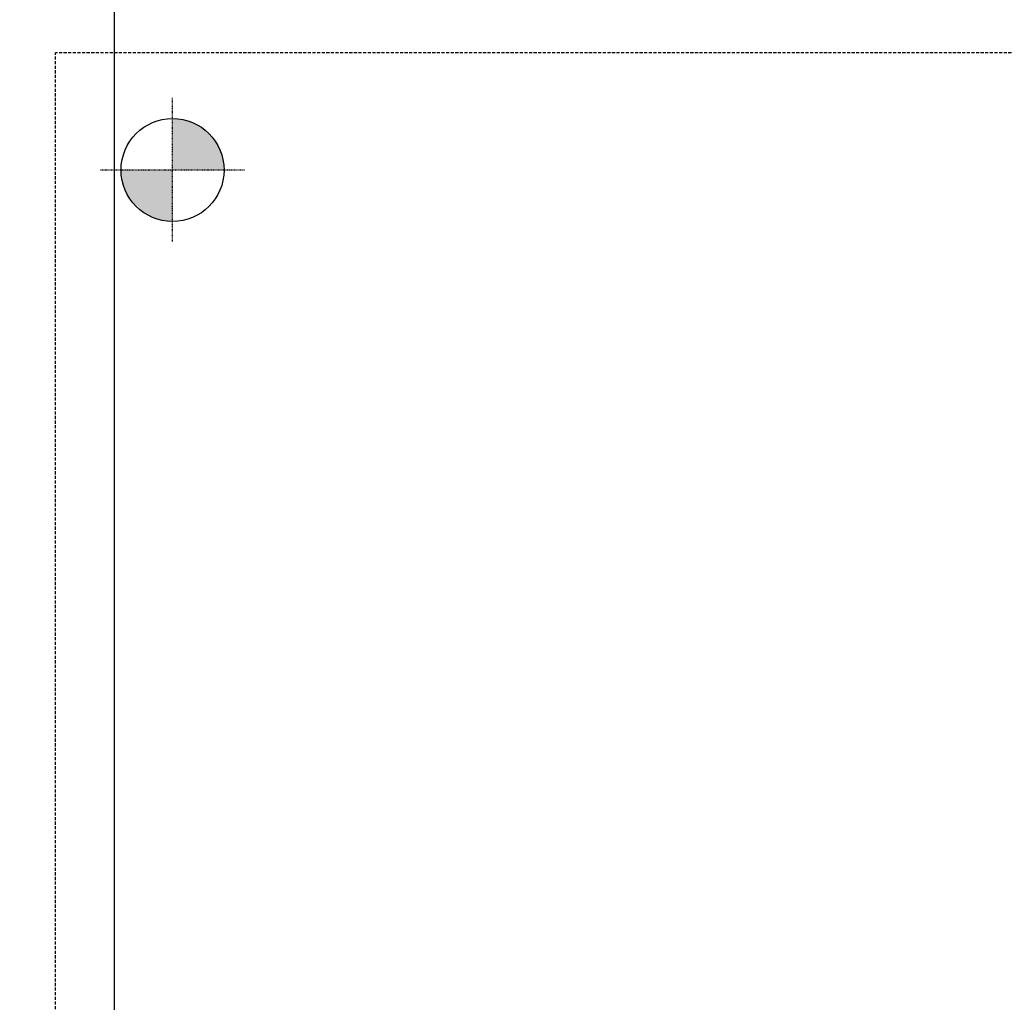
# Model space of a CAD drawing. Header units: inches. Extents: x -4968858 to -265257, y -220693 to 1871410.
# Tile 184 of 256: x -1893171 to -1893011, y 1196996 to 1197156. Entities that reach past the tile are written whole.
import ezdxf

# ---------------------------------------------------------------- set-up
doc = ezdxf.new("R2010")
doc.units = ezdxf.units.IN
doc.header["$MEASUREMENT"] = 0
for name, pattern in [('CENTER2', [1.125, 0.75, -0.125, 0.125, -0.125]), ('CONTINOUS', [0]), ('DASHED', [0.75, 0.5, -0.25]), ('HIDDEN', [0.375, 0.25, -0.125])]:
    doc.linetypes.add(name, pattern=pattern)
doc.layers.add('GRID', color=8, linetype='Continuous')
doc.layers.add('IPB', color=6, linetype='Continuous')

# ---------------------------------------------------------------- blocks, each defined once
blk = doc.blocks.new('UTCOMBINE')
h = blk.add_hatch(color=256)
h.paths.add_polyline_path([(-708910.89, 43828.03), (-708919.27, 43828.03), (-708919.27, 43836.41, -0.414214)])
h.paths.add_polyline_path([(-708927.66, 43828.03), (-708919.27, 43828.03), (-708919.27, 43819.64, -0.414214)])
h = blk.add_hatch(color=256)
h.paths.add_polyline_path([(-708910.89, 43828.03), (-708919.27, 43828.03), (-708919.27, 43836.41, -0.414214)])
h.paths.add_polyline_path([(-708927.66, 43828.03), (-708919.27, 43828.03), (-708919.27, 43819.64, -0.414214)])
h = blk.add_hatch(color=256)
h.paths.add_polyline_path([(-708910.89, 43828.03), (-708919.27, 43828.03), (-708919.27, 43836.41, -0.414214)])
h.paths.add_polyline_path([(-708927.66, 43828.03), (-708919.27, 43828.03), (-708919.27, 43819.64, -0.414214)])
h = blk.add_hatch(color=256)
h.paths.add_polyline_path([(-708910.89, 43828.03), (-708919.27, 43828.03), (-708919.27, 43836.41, -0.414214)])
h.paths.add_polyline_path([(-708927.66, 43828.03), (-708919.27, 43828.03), (-708919.27, 43819.64, -0.414214)])
h = blk.add_hatch(color=256)
h.paths.add_polyline_path([(-708910.89, 43828.03), (-708919.27, 43828.03), (-708919.27, 43836.41, -0.414214)])
h.paths.add_polyline_path([(-708927.66, 43828.03), (-708919.27, 43828.03), (-708919.27, 43819.64, -0.414214)])
h = blk.add_hatch(color=256)
h.paths.add_polyline_path([(-708910.89, 43828.03), (-708919.27, 43828.03), (-708919.27, 43836.41, -0.414214)])
h.paths.add_polyline_path([(-708927.66, 43828.03), (-708919.27, 43828.03), (-708919.27, 43819.64, -0.414214)])
h = blk.add_hatch(color=256)
h.paths.add_polyline_path([(-708910.89, 43828.03), (-708919.27, 43828.03), (-708919.27, 43836.41, -0.414214)])
h.paths.add_polyline_path([(-708927.66, 43828.03), (-708919.27, 43828.03), (-708919.27, 43819.64, -0.414214)])
h = blk.add_hatch(color=256)
h.paths.add_polyline_path([(-708910.89, 43828.03), (-708919.27, 43828.03), (-708919.27, 43836.41, -0.414214)])
h.paths.add_polyline_path([(-708927.66, 43828.03), (-708919.27, 43828.03), (-708919.27, 43819.64, -0.414214)])
h = blk.add_hatch(color=256)
h.paths.add_polyline_path([(-708910.89, 43828.03), (-708919.27, 43828.03), (-708919.27, 43836.41, -0.414214)])
h.paths.add_polyline_path([(-708927.66, 43828.03), (-708919.27, 43828.03), (-708919.27, 43819.64, -0.414214)])
h = blk.add_hatch(color=256)
h.paths.add_polyline_path([(-708910.89, 43828.03), (-708919.27, 43828.03), (-708919.27, 43836.41, -0.414214)])
h.paths.add_polyline_path([(-708927.66, 43828.03), (-708919.27, 43828.03), (-708919.27, 43819.64, -0.414214)])
h = blk.add_hatch(color=256)
h.paths.add_polyline_path([(-708910.89, 43828.03), (-708919.27, 43828.03), (-708919.27, 43836.41, -0.414214)])
h.paths.add_polyline_path([(-708927.66, 43828.03), (-708919.27, 43828.03), (-708919.27, 43819.64, -0.414214)])
h = blk.add_hatch(color=256)
h.paths.add_polyline_path([(-708910.89, 43828.03), (-708919.27, 43828.03), (-708919.27, 43836.41, -0.414214)])
h.paths.add_polyline_path([(-708927.66, 43828.03), (-708919.27, 43828.03), (-708919.27, 43819.64, -0.414214)])
h = blk.add_hatch(color=256)
h.paths.add_polyline_path([(-708910.89, 43828.03), (-708919.27, 43828.03), (-708919.27, 43836.41, -0.414214)])
h.paths.add_polyline_path([(-708927.66, 43828.03), (-708919.27, 43828.03), (-708919.27, 43819.64, -0.414214)])
h = blk.add_hatch(color=256)
h.paths.add_polyline_path([(-708910.89, 43828.03), (-708919.27, 43828.03), (-708919.27, 43836.41, -0.414214)])
h.paths.add_polyline_path([(-708927.66, 43828.03), (-708919.27, 43828.03), (-708919.27, 43819.64, -0.414214)])
h = blk.add_hatch(color=256)
h.paths.add_polyline_path([(-708910.89, 43828.03), (-708919.27, 43828.03), (-708919.27, 43836.41, -0.414214)])
h.paths.add_polyline_path([(-708927.66, 43828.03), (-708919.27, 43828.03), (-708919.27, 43819.64, -0.414214)])
h = blk.add_hatch(color=256)
h.paths.add_polyline_path([(-708910.89, 43828.03), (-708919.27, 43828.03), (-708919.27, 43836.41, -0.414214)])
h.paths.add_polyline_path([(-708927.66, 43828.03), (-708919.27, 43828.03), (-708919.27, 43819.64, -0.414214)])
h = blk.add_hatch(color=256)
h.paths.add_polyline_path([(-708910.89, 43828.03), (-708919.27, 43828.03), (-708919.27, 43836.41, -0.414214)])
h.paths.add_polyline_path([(-708927.66, 43828.03), (-708919.27, 43828.03), (-708919.27, 43819.64, -0.414214)])
h = blk.add_hatch(color=256)
h.paths.add_polyline_path([(-708910.89, 43828.03), (-708919.27, 43828.03), (-708919.27, 43836.41, -0.414214)])
h.paths.add_polyline_path([(-708927.66, 43828.03), (-708919.27, 43828.03), (-708919.27, 43819.64, -0.414214)])
h = blk.add_hatch(color=256)
h.paths.add_polyline_path([(-708910.89, 43828.03), (-708919.27, 43828.03), (-708919.27, 43836.41, -0.414214)])
h.paths.add_polyline_path([(-708927.66, 43828.03), (-708919.27, 43828.03), (-708919.27, 43819.64, -0.414214)])
h = blk.add_hatch(color=256)
h.paths.add_polyline_path([(-708910.89, 43828.03), (-708919.27, 43828.03), (-708919.27, 43836.41, -0.414214)])
h.paths.add_polyline_path([(-708927.66, 43828.03), (-708919.27, 43828.03), (-708919.27, 43819.64, -0.414214)])
h = blk.add_hatch(color=256)
h.paths.add_polyline_path([(-708910.89, 43828.03), (-708919.27, 43828.03), (-708919.27, 43836.41, -0.414214)])
h.paths.add_polyline_path([(-708927.66, 43828.03), (-708919.27, 43828.03), (-708919.27, 43819.64, -0.414214)])
h = blk.add_hatch(color=256)
h.paths.add_polyline_path([(-708910.89, 43828.03), (-708919.27, 43828.03), (-708919.27, 43836.41, -0.414214)])
h.paths.add_polyline_path([(-708927.66, 43828.03), (-708919.27, 43828.03), (-708919.27, 43819.64, -0.414214)])
h = blk.add_hatch(color=256)
h.paths.add_polyline_path([(-708910.89, 43828.03), (-708919.27, 43828.03), (-708919.27, 43836.41, -0.414214)])
h.paths.add_polyline_path([(-708927.66, 43828.03), (-708919.27, 43828.03), (-708919.27, 43819.64, -0.414214)])
h = blk.add_hatch(color=256)
h.paths.add_polyline_path([(-708910.89, 43828.03), (-708919.27, 43828.03), (-708919.27, 43836.41, -0.414214)])
h.paths.add_polyline_path([(-708927.66, 43828.03), (-708919.27, 43828.03), (-708919.27, 43819.64, -0.414214)])
h = blk.add_hatch(color=256)
h.paths.add_polyline_path([(-708910.89, 43828.03), (-708919.27, 43828.03), (-708919.27, 43836.41, -0.414214)])
h.paths.add_polyline_path([(-708927.66, 43828.03), (-708919.27, 43828.03), (-708919.27, 43819.64, -0.414214)])
h = blk.add_hatch(color=256)
h.paths.add_polyline_path([(-708910.89, 43828.03), (-708919.27, 43828.03), (-708919.27, 43836.41, -0.414214)])
h.paths.add_polyline_path([(-708927.66, 43828.03), (-708919.27, 43828.03), (-708919.27, 43819.64, -0.414214)])
h = blk.add_hatch(color=256)
h.paths.add_polyline_path([(-708910.89, 43828.03), (-708919.27, 43828.03), (-708919.27, 43836.41, -0.414214)])
h.paths.add_polyline_path([(-708927.66, 43828.03), (-708919.27, 43828.03), (-708919.27, 43819.64, -0.414214)])
h = blk.add_hatch(color=256)
h.paths.add_polyline_path([(-708910.89, 43828.03), (-708919.27, 43828.03), (-708919.27, 43836.41, -0.414214)])
h.paths.add_polyline_path([(-708927.66, 43828.03), (-708919.27, 43828.03), (-708919.27, 43819.64, -0.414214)])
h = blk.add_hatch(color=256)
h.paths.add_polyline_path([(-708910.89, 43828.03), (-708919.27, 43828.03), (-708919.27, 43836.41, -0.414214)])
h.paths.add_polyline_path([(-708927.66, 43828.03), (-708919.27, 43828.03), (-708919.27, 43819.64, -0.414214)])
h = blk.add_hatch(color=256)
h.paths.add_polyline_path([(-708910.89, 43828.03), (-708919.27, 43828.03), (-708919.27, 43836.41, -0.414214)])
h.paths.add_polyline_path([(-708927.66, 43828.03), (-708919.27, 43828.03), (-708919.27, 43819.64, -0.414214)])
h = blk.add_hatch(color=256)
h.paths.add_polyline_path([(-708910.89, 43828.03), (-708919.27, 43828.03), (-708919.27, 43836.41, -0.414214)])
h.paths.add_polyline_path([(-708927.66, 43828.03), (-708919.27, 43828.03), (-708919.27, 43819.64, -0.414214)])
h = blk.add_hatch(color=256)
h.paths.add_polyline_path([(-708910.89, 43828.03), (-708919.27, 43828.03), (-708919.27, 43836.41, -0.414214)])
h.paths.add_polyline_path([(-708927.66, 43828.03), (-708919.27, 43828.03), (-708919.27, 43819.64, -0.414214)])
h = blk.add_hatch(color=256)
h.paths.add_polyline_path([(-708910.89, 43828.03), (-708919.27, 43828.03), (-708919.27, 43836.41, -0.414214)])
h.paths.add_polyline_path([(-708927.66, 43828.03), (-708919.27, 43828.03), (-708919.27, 43819.64, -0.414214)])
h = blk.add_hatch(color=256)
h.paths.add_polyline_path([(-708910.89, 43828.03), (-708919.27, 43828.03), (-708919.27, 43836.41, -0.414214)])
h.paths.add_polyline_path([(-708927.66, 43828.03), (-708919.27, 43828.03), (-708919.27, 43819.64, -0.414214)])
h = blk.add_hatch(color=256)
h.paths.add_polyline_path([(-708910.89, 43828.03), (-708919.27, 43828.03), (-708919.27, 43836.41, -0.414214)])
h.paths.add_polyline_path([(-708927.66, 43828.03), (-708919.27, 43828.03), (-708919.27, 43819.64, -0.414214)])
h = blk.add_hatch(color=256)
h.paths.add_polyline_path([(-708910.89, 43828.03), (-708919.27, 43828.03), (-708919.27, 43836.41, -0.414214)])
h.paths.add_polyline_path([(-708927.66, 43828.03), (-708919.27, 43828.03), (-708919.27, 43819.64, -0.414214)])
h = blk.add_hatch(color=256)
h.paths.add_polyline_path([(-708910.89, 43828.03), (-708919.27, 43828.03), (-708919.27, 43836.41, -0.414214)])
h.paths.add_polyline_path([(-708927.66, 43828.03), (-708919.27, 43828.03), (-708919.27, 43819.64, -0.414214)])
h = blk.add_hatch(color=256)
h.paths.add_polyline_path([(-708910.89, 43828.03), (-708919.27, 43828.03), (-708919.27, 43836.41, -0.414214)])
h.paths.add_polyline_path([(-708927.66, 43828.03), (-708919.27, 43828.03), (-708919.27, 43819.64, -0.414214)])
h = blk.add_hatch(color=256)
h.paths.add_polyline_path([(-708910.89, 43828.03), (-708919.27, 43828.03), (-708919.27, 43836.41, -0.414214)])
h.paths.add_polyline_path([(-708927.66, 43828.03), (-708919.27, 43828.03), (-708919.27, 43819.64, -0.414214)])
h = blk.add_hatch(color=256)
h.paths.add_polyline_path([(-708910.89, 43828.03), (-708919.27, 43828.03), (-708919.27, 43836.41, -0.414214)])
h.paths.add_polyline_path([(-708927.66, 43828.03), (-708919.27, 43828.03), (-708919.27, 43819.64, -0.414214)])
h = blk.add_hatch(color=256)
h.paths.add_polyline_path([(-708910.89, 43828.03), (-708919.27, 43828.03), (-708919.27, 43836.41, -0.414214)])
h.paths.add_polyline_path([(-708927.66, 43828.03), (-708919.27, 43828.03), (-708919.27, 43819.64, -0.414214)])
h = blk.add_hatch(color=256)
h.paths.add_polyline_path([(-708910.89, 43828.03), (-708919.27, 43828.03), (-708919.27, 43836.41, -0.414214)])
h.paths.add_polyline_path([(-708927.66, 43828.03), (-708919.27, 43828.03), (-708919.27, 43819.64, -0.414214)])
h = blk.add_hatch(color=256)
h.paths.add_polyline_path([(-708910.89, 43828.03), (-708919.27, 43828.03), (-708919.27, 43836.41, -0.414214)])
h.paths.add_polyline_path([(-708927.66, 43828.03), (-708919.27, 43828.03), (-708919.27, 43819.64, -0.414214)])
h = blk.add_hatch(color=256)
h.paths.add_polyline_path([(-708910.89, 43828.03), (-708919.27, 43828.03), (-708919.27, 43836.41, -0.414214)])
h.paths.add_polyline_path([(-708927.66, 43828.03), (-708919.27, 43828.03), (-708919.27, 43819.64, -0.414214)])
h = blk.add_hatch(color=256)
h.paths.add_polyline_path([(-708910.89, 43828.03), (-708919.27, 43828.03), (-708919.27, 43836.41, -0.414214)])
h.paths.add_polyline_path([(-708927.66, 43828.03), (-708919.27, 43828.03), (-708919.27, 43819.64, -0.414214)])
h = blk.add_hatch(color=256)
h.paths.add_polyline_path([(-708910.89, 43828.03), (-708919.27, 43828.03), (-708919.27, 43836.41, -0.414214)])
h.paths.add_polyline_path([(-708927.66, 43828.03), (-708919.27, 43828.03), (-708919.27, 43819.64, -0.414214)])
h = blk.add_hatch(color=256)
h.paths.add_polyline_path([(-708910.89, 43828.03), (-708919.27, 43828.03), (-708919.27, 43836.41, -0.414214)])
h.paths.add_polyline_path([(-708927.66, 43828.03), (-708919.27, 43828.03), (-708919.27, 43819.64, -0.414214)])
h = blk.add_hatch(color=256)
h.paths.add_polyline_path([(-708910.89, 43828.03), (-708919.27, 43828.03), (-708919.27, 43836.41, -0.414214)])
h.paths.add_polyline_path([(-708927.66, 43828.03), (-708919.27, 43828.03), (-708919.27, 43819.64, -0.414214)])
h = blk.add_hatch(color=256)
h.paths.add_polyline_path([(-708910.89, 43828.03), (-708919.27, 43828.03), (-708919.27, 43836.41, -0.414214)])
h.paths.add_polyline_path([(-708927.66, 43828.03), (-708919.27, 43828.03), (-708919.27, 43819.64, -0.414214)])
h = blk.add_hatch(color=256)
h.paths.add_polyline_path([(-708910.89, 43828.03), (-708919.27, 43828.03), (-708919.27, 43836.41, -0.414214)])
h.paths.add_polyline_path([(-708927.66, 43828.03), (-708919.27, 43828.03), (-708919.27, 43819.64, -0.414214)])
h = blk.add_hatch(color=256)
h.paths.add_polyline_path([(-708910.89, 43828.03), (-708919.27, 43828.03), (-708919.27, 43836.41, -0.414214)])
h.paths.add_polyline_path([(-708927.66, 43828.03), (-708919.27, 43828.03), (-708919.27, 43819.64, -0.414214)])
h = blk.add_hatch(color=256)
h.paths.add_polyline_path([(-708910.89, 43828.03), (-708919.27, 43828.03), (-708919.27, 43836.41, -0.414214)])
h.paths.add_polyline_path([(-708927.66, 43828.03), (-708919.27, 43828.03), (-708919.27, 43819.64, -0.414214)])
h = blk.add_hatch(color=256)
h.paths.add_polyline_path([(-708910.89, 43828.03), (-708919.27, 43828.03), (-708919.27, 43836.41, -0.414214)])
h.paths.add_polyline_path([(-708927.66, 43828.03), (-708919.27, 43828.03), (-708919.27, 43819.64, -0.414214)])
h = blk.add_hatch(color=256)
h.paths.add_polyline_path([(-708910.89, 43828.03), (-708919.27, 43828.03), (-708919.27, 43836.41, -0.414214)])
h.paths.add_polyline_path([(-708927.66, 43828.03), (-708919.27, 43828.03), (-708919.27, 43819.64, -0.414214)])
h = blk.add_hatch(color=256)
h.paths.add_polyline_path([(-708910.89, 43828.03), (-708919.27, 43828.03), (-708919.27, 43836.41, -0.414214)])
h.paths.add_polyline_path([(-708927.66, 43828.03), (-708919.27, 43828.03), (-708919.27, 43819.64, -0.414214)])
h = blk.add_hatch(color=256)
h.paths.add_polyline_path([(-708910.89, 43828.03), (-708919.27, 43828.03), (-708919.27, 43836.41, -0.414214)])
h.paths.add_polyline_path([(-708927.66, 43828.03), (-708919.27, 43828.03), (-708919.27, 43819.64, -0.414214)])
h = blk.add_hatch(color=256)
h.paths.add_polyline_path([(-708910.89, 43828.03), (-708919.27, 43828.03), (-708919.27, 43836.41, -0.414214)])
h.paths.add_polyline_path([(-708927.66, 43828.03), (-708919.27, 43828.03), (-708919.27, 43819.64, -0.414214)])
h = blk.add_hatch(color=256)
h.paths.add_polyline_path([(-708910.89, 43828.03), (-708919.27, 43828.03), (-708919.27, 43836.41, -0.414214)])
h.paths.add_polyline_path([(-708927.66, 43828.03), (-708919.27, 43828.03), (-708919.27, 43819.64, -0.414214)])
h = blk.add_hatch(color=256)
h.paths.add_polyline_path([(-708910.89, 43828.03), (-708919.27, 43828.03), (-708919.27, 43836.41, -0.414214)])
h.paths.add_polyline_path([(-708927.66, 43828.03), (-708919.27, 43828.03), (-708919.27, 43819.64, -0.414214)])
h = blk.add_hatch(color=256)
h.paths.add_polyline_path([(-708910.89, 43828.03), (-708919.27, 43828.03), (-708919.27, 43836.41, -0.414214)])
h.paths.add_polyline_path([(-708927.66, 43828.03), (-708919.27, 43828.03), (-708919.27, 43819.64, -0.414214)])
h = blk.add_hatch(color=256)
h.paths.add_polyline_path([(-708910.89, 43828.03), (-708919.27, 43828.03), (-708919.27, 43836.41, -0.414214)])
h.paths.add_polyline_path([(-708927.66, 43828.03), (-708919.27, 43828.03), (-708919.27, 43819.64, -0.414214)])
h = blk.add_hatch(color=256)
h.paths.add_polyline_path([(-708910.89, 43828.03), (-708919.27, 43828.03), (-708919.27, 43836.41, -0.414214)])
h.paths.add_polyline_path([(-708927.66, 43828.03), (-708919.27, 43828.03), (-708919.27, 43819.64, -0.414214)])
h = blk.add_hatch(color=256)
h.paths.add_polyline_path([(-708910.89, 43828.03), (-708919.27, 43828.03), (-708919.27, 43836.41, -0.414214)])
h.paths.add_polyline_path([(-708927.66, 43828.03), (-708919.27, 43828.03), (-708919.27, 43819.64, -0.414214)])
h = blk.add_hatch(color=256)
h.paths.add_polyline_path([(-708910.89, 43828.03), (-708919.27, 43828.03), (-708919.27, 43836.41, -0.414214)])
h.paths.add_polyline_path([(-708927.66, 43828.03), (-708919.27, 43828.03), (-708919.27, 43819.64, -0.414214)])
at = {"color": 2, "linetype": 'DASHED'}
for p in [(-708900.22, 44113.8, 0), (-708900.22, 44113.8, 0), (-708900.22, 44113.8, 0), (-708900.22, 44113.8, 0), (-708900.22, 44113.8, 0), (-708900.22, 44113.8, 0), (-708900.22, 44113.8, 0), (-708900.22, 44113.8, 0), (-708900.22, 44113.8, 0), (-708900.22, 44113.8, 0), (-708900.22, 44113.8, 0), (-708900.22, 44113.8, 0), (-708900.22, 44113.8, 0), (-708900.22, 44113.8, 0), (-708900.22, 44113.8, 0), (-708900.22, 44113.8, 0), (-708900.22, 44113.8, 0), (-708900.22, 44113.8, 0), (-708900.22, 44113.8, 0), (-708900.22, 44113.8, 0), (-708900.22, 44113.8, 0), (-708900.22, 44113.8, 0), (-708900.22, 44113.8, 0), (-708900.22, 44113.8, 0), (-708900.22, 44113.8, 0), (-708900.22, 44113.8, 0), (-708900.22, 44113.8, 0), (-708900.22, 44113.8, 0), (-708900.22, 44113.8, 0), (-708900.22, 44113.8, 0), (-708900.22, 44113.8, 0), (-708900.22, 44113.8, 0), (-708900.22, 44113.8, 0), (-708900.22, 44113.8, 0), (-708900.22, 44113.8, 0), (-708900.22, 44113.8, 0), (-708900.22, 44113.8, 0), (-708900.22, 44113.8, 0), (-708900.22, 44113.8, 0), (-708900.22, 44113.8, 0), (-708900.22, 44113.8, 0), (-708900.22, 44113.8, 0), (-708900.22, 44113.8, 0), (-708900.22, 44113.8, 0), (-708900.22, 44113.8, 0), (-708900.22, 44113.8, 0), (-708900.22, 44113.8, 0), (-708900.22, 44113.8, 0), (-708900.22, 44113.8, 0), (-708900.22, 44113.8, 0), (-708900.22, 44113.8, 0), (-708900.22, 44113.8, 0), (-708900.22, 44113.8, 0), (-708900.22, 44113.8, 0), (-708900.22, 44113.8, 0), (-708900.22, 44113.8, 0), (-708900.22, 44113.8, 0), (-708900.22, 44113.8, 0), (-708900.22, 44113.8, 0), (-708900.22, 44113.8, 0), (-708900.22, 44113.8, 0), (-708900.22, 44113.8, 0), (-708900.22, 44113.8, 0), (-708900.22, 44113.8, 0), (-709205.04, 43808.98, 0), (-709205.04, 43808.98, 0), (-709205.04, 43808.98, 0), (-709205.04, 43808.98, 0), (-709205.04, 43808.98, 0), (-709205.04, 43808.98, 0), (-709205.04, 43808.98, 0), (-709205.04, 43808.98, 0), (-709205.04, 43808.98, 0), (-709205.04, 43808.98, 0), (-709205.04, 43808.98, 0), (-709205.04, 43808.98, 0), (-709205.04, 43808.98, 0), (-709205.04, 43808.98, 0), (-709205.04, 43808.98, 0), (-709205.04, 43808.98, 0), (-709205.04, 43808.98, 0), (-709205.04, 43808.98, 0), (-709205.04, 43808.98, 0), (-709205.04, 43808.98, 0), (-709205.04, 43808.98, 0), (-709205.04, 43808.98, 0), (-709205.04, 43808.98, 0), (-709205.04, 43808.98, 0), (-709205.04, 43808.98, 0), (-709205.04, 43808.98, 0), (-709205.04, 43808.98, 0), (-709205.04, 43808.98, 0), (-709205.04, 43808.98, 0), (-709205.04, 43808.98, 0), (-709205.04, 43808.98, 0), (-709205.04, 43808.98, 0), (-709205.04, 43808.98, 0), (-709205.04, 43808.98, 0), (-709205.04, 43808.98, 0), (-709205.04, 43808.98, 0), (-709205.04, 43808.98, 0), (-709205.04, 43808.98, 0), (-709205.04, 43808.98, 0), (-709205.04, 43808.98, 0), (-709205.04, 43808.98, 0), (-709205.04, 43808.98, 0), (-709205.04, 43808.98, 0), (-709205.04, 43808.98, 0), (-709205.04, 43808.98, 0), (-709205.04, 43808.98, 0), (-709205.04, 43808.98, 0), (-709205.04, 43808.98, 0), (-709205.04, 43808.98, 0), (-709205.04, 43808.98, 0), (-709205.04, 43808.98, 0), (-709205.04, 43808.98, 0), (-709205.04, 43808.98, 0), (-709205.04, 43808.98, 0), (-709205.04, 43808.98, 0), (-709205.04, 43808.98, 0), (-709205.04, 43808.98, 0), (-709205.04, 43808.98, 0), (-709205.04, 43808.98, 0), (-709205.04, 43808.98, 0), (-709205.04, 43808.98, 0), (-709205.04, 43808.98, 0), (-709205.04, 43808.98, 0), (-709205.04, 43808.98, 0)]:
    blk.add_line(p, (-708900.22, 43808.98, 0), dxfattribs=at)
at = {"color": 6}
blk.add_line((-708909.81, 44029.91, 0), (-708909.81, 42927.56, 0), dxfattribs=at)
blk.add_line((-708909.81, 44029.91, 0), (-708909.81, 42927.56, 0), dxfattribs=at)
blk.add_line((-708909.81, 44029.91, 0), (-708909.81, 42927.56, 0), dxfattribs=at)
blk.add_line((-708909.81, 44029.91, 0), (-708909.81, 42927.56, 0), dxfattribs=at)
at = {"color": 2, "linetype": 'CENTER2', "ltscale": 0.1}
for p, q in [((-708919.27, 43839.74, 0), (-708919.27, 43816.31, 0)), ((-708919.27, 43839.74, 0), (-708919.27, 43816.31, 0)), ((-708919.27, 43839.74, 0), (-708919.27, 43816.31, 0)), ((-708919.27, 43839.74, 0), (-708919.27, 43816.31, 0)), ((-708919.27, 43839.74, 0), (-708919.27, 43816.31, 0)), ((-708919.27, 43839.74, 0), (-708919.27, 43816.31, 0)), ((-708919.27, 43839.74, 0), (-708919.27, 43816.31, 0)), ((-708919.27, 43839.74, 0), (-708919.27, 43816.31, 0)), ((-708919.27, 43839.74, 0), (-708919.27, 43816.31, 0)), ((-708919.27, 43839.74, 0), (-708919.27, 43816.31, 0)), ((-708919.27, 43839.74, 0), (-708919.27, 43816.31, 0)), ((-708919.27, 43839.74, 0), (-708919.27, 43816.31, 0)), ((-708919.27, 43839.74, 0), (-708919.27, 43816.31, 0)), ((-708919.27, 43839.74, 0), (-708919.27, 43816.31, 0)), ((-708919.27, 43839.74, 0), (-708919.27, 43816.31, 0)), ((-708919.27, 43839.74, 0), (-708919.27, 43816.31, 0)), ((-708919.27, 43839.74, 0), (-708919.27, 43816.31, 0)), ((-708919.27, 43839.74, 0), (-708919.27, 43816.31, 0)), ((-708919.27, 43839.74, 0), (-708919.27, 43816.31, 0)), ((-708919.27, 43839.74, 0), (-708919.27, 43816.31, 0)), ((-708919.27, 43839.74, 0), (-708919.27, 43816.31, 0)), ((-708919.27, 43839.74, 0), (-708919.27, 43816.31, 0)), ((-708919.27, 43839.74, 0), (-708919.27, 43816.31, 0)), ((-708919.27, 43839.74, 0), (-708919.27, 43816.31, 0)), ((-708919.27, 43839.74, 0), (-708919.27, 43816.31, 0)), ((-708919.27, 43839.74, 0), (-708919.27, 43816.31, 0)), ((-708919.27, 43839.74, 0), (-708919.27, 43816.31, 0)), ((-708919.27, 43839.74, 0), (-708919.27, 43816.31, 0)), ((-708919.27, 43839.74, 0), (-708919.27, 43816.31, 0)), ((-708919.27, 43839.74, 0), (-708919.27, 43816.31, 0)), ((-708919.27, 43839.74, 0), (-708919.27, 43816.31, 0)), ((-708919.27, 43839.74, 0), (-708919.27, 43816.31, 0)), ((-708919.27, 43839.74, 0), (-708919.27, 43816.31, 0)), ((-708919.27, 43839.74, 0), (-708919.27, 43816.31, 0)), ((-708919.27, 43839.74, 0), (-708919.27, 43816.31, 0)), ((-708919.27, 43839.74, 0), (-708919.27, 43816.31, 0)), ((-708919.27, 43839.74, 0), (-708919.27, 43816.31, 0)), ((-708919.27, 43839.74, 0), (-708919.27, 43816.31, 0)), ((-708919.27, 43839.74, 0), (-708919.27, 43816.31, 0)), ((-708919.27, 43839.74, 0), (-708919.27, 43816.31, 0)), ((-708919.27, 43839.74, 0), (-708919.27, 43816.31, 0)), ((-708919.27, 43839.74, 0), (-708919.27, 43816.31, 0)), ((-708919.27, 43839.74, 0), (-708919.27, 43816.31, 0)), ((-708919.27, 43839.74, 0), (-708919.27, 43816.31, 0)), ((-708919.27, 43839.74, 0), (-708919.27, 43816.31, 0)), ((-708919.27, 43839.74, 0), (-708919.27, 43816.31, 0)), ((-708919.27, 43839.74, 0), (-708919.27, 43816.31, 0)), ((-708919.27, 43839.74, 0), (-708919.27, 43816.31, 0)), ((-708919.27, 43839.74, 0), (-708919.27, 43816.31, 0)), ((-708919.27, 43839.74, 0), (-708919.27, 43816.31, 0)), ((-708919.27, 43839.74, 0), (-708919.27, 43816.31, 0)), ((-708919.27, 43839.74, 0), (-708919.27, 43816.31, 0)), ((-708919.27, 43839.74, 0), (-708919.27, 43816.31, 0)), ((-708919.27, 43839.74, 0), (-708919.27, 43816.31, 0)), ((-708919.27, 43839.74, 0), (-708919.27, 43816.31, 0)), ((-708919.27, 43839.74, 0), (-708919.27, 43816.31, 0)), ((-708919.27, 43839.74, 0), (-708919.27, 43816.31, 0)), ((-708919.27, 43839.74, 0), (-708919.27, 43816.31, 0)), ((-708919.27, 43839.74, 0), (-708919.27, 43816.31, 0)), ((-708919.27, 43839.74, 0), (-708919.27, 43816.31, 0)), ((-708919.27, 43839.74, 0), (-708919.27, 43816.31, 0)), ((-708919.27, 43839.74, 0), (-708919.27, 43816.31, 0)), ((-708919.27, 43839.74, 0), (-708919.27, 43816.31, 0)), ((-708919.27, 43839.74, 0), (-708919.27, 43816.31, 0)), ((-708930.99, 43828.03, 0), (-708907.56, 43828.03, 0)), ((-708930.99, 43828.03, 0), (-708907.56, 43828.03, 0)), ((-708930.99, 43828.03, 0), (-708907.56, 43828.03, 0)), ((-708930.99, 43828.03, 0), (-708907.56, 43828.03, 0)), ((-708930.99, 43828.03, 0), (-708907.56, 43828.03, 0)), ((-708930.99, 43828.03, 0), (-708907.56, 43828.03, 0)), ((-708930.99, 43828.03, 0), (-708907.56, 43828.03, 0)), ((-708930.99, 43828.03, 0), (-708907.56, 43828.03, 0)), ((-708930.99, 43828.03, 0), (-708907.56, 43828.03, 0)), ((-708930.99, 43828.03, 0), (-708907.56, 43828.03, 0)), ((-708930.99, 43828.03, 0), (-708907.56, 43828.03, 0)), ((-708930.99, 43828.03, 0), (-708907.56, 43828.03, 0)), ((-708930.99, 43828.03, 0), (-708907.56, 43828.03, 0)), ((-708930.99, 43828.03, 0), (-708907.56, 43828.03, 0)), ((-708930.99, 43828.03, 0), (-708907.56, 43828.03, 0)), ((-708930.99, 43828.03, 0), (-708907.56, 43828.03, 0)), ((-708930.99, 43828.03, 0), (-708907.56, 43828.03, 0)), ((-708930.99, 43828.03, 0), (-708907.56, 43828.03, 0)), ((-708930.99, 43828.03, 0), (-708907.56, 43828.03, 0)), ((-708930.99, 43828.03, 0), (-708907.56, 43828.03, 0)), ((-708930.99, 43828.03, 0), (-708907.56, 43828.03, 0)), ((-708930.99, 43828.03, 0), (-708907.56, 43828.03, 0)), ((-708930.99, 43828.03, 0), (-708907.56, 43828.03, 0)), ((-708930.99, 43828.03, 0), (-708907.56, 43828.03, 0)), ((-708930.99, 43828.03, 0), (-708907.56, 43828.03, 0)), ((-708930.99, 43828.03, 0), (-708907.56, 43828.03, 0)), ((-708930.99, 43828.03, 0), (-708907.56, 43828.03, 0)), ((-708930.99, 43828.03, 0), (-708907.56, 43828.03, 0)), ((-708930.99, 43828.03, 0), (-708907.56, 43828.03, 0)), ((-708930.99, 43828.03, 0), (-708907.56, 43828.03, 0)), ((-708930.99, 43828.03, 0), (-708907.56, 43828.03, 0)), ((-708930.99, 43828.03, 0), (-708907.56, 43828.03, 0)), ((-708930.99, 43828.03, 0), (-708907.56, 43828.03, 0)), ((-708930.99, 43828.03, 0), (-708907.56, 43828.03, 0)), ((-708930.99, 43828.03, 0), (-708907.56, 43828.03, 0)), ((-708930.99, 43828.03, 0), (-708907.56, 43828.03, 0)), ((-708930.99, 43828.03, 0), (-708907.56, 43828.03, 0)), ((-708930.99, 43828.03, 0), (-708907.56, 43828.03, 0)), ((-708930.99, 43828.03, 0), (-708907.56, 43828.03, 0)), ((-708930.99, 43828.03, 0), (-708907.56, 43828.03, 0)), ((-708930.99, 43828.03, 0), (-708907.56, 43828.03, 0)), ((-708930.99, 43828.03, 0), (-708907.56, 43828.03, 0)), ((-708930.99, 43828.03, 0), (-708907.56, 43828.03, 0)), ((-708930.99, 43828.03, 0), (-708907.56, 43828.03, 0)), ((-708930.99, 43828.03, 0), (-708907.56, 43828.03, 0)), ((-708930.99, 43828.03, 0), (-708907.56, 43828.03, 0)), ((-708930.99, 43828.03, 0), (-708907.56, 43828.03, 0)), ((-708930.99, 43828.03, 0), (-708907.56, 43828.03, 0)), ((-708930.99, 43828.03, 0), (-708907.56, 43828.03, 0)), ((-708930.99, 43828.03, 0), (-708907.56, 43828.03, 0)), ((-708930.99, 43828.03, 0), (-708907.56, 43828.03, 0)), ((-708930.99, 43828.03, 0), (-708907.56, 43828.03, 0)), ((-708930.99, 43828.03, 0), (-708907.56, 43828.03, 0)), ((-708930.99, 43828.03, 0), (-708907.56, 43828.03, 0)), ((-708930.99, 43828.03, 0), (-708907.56, 43828.03, 0)), ((-708930.99, 43828.03, 0), (-708907.56, 43828.03, 0)), ((-708930.99, 43828.03, 0), (-708907.56, 43828.03, 0)), ((-708930.99, 43828.03, 0), (-708907.56, 43828.03, 0)), ((-708930.99, 43828.03, 0), (-708907.56, 43828.03, 0)), ((-708930.99, 43828.03, 0), (-708907.56, 43828.03, 0)), ((-708930.99, 43828.03, 0), (-708907.56, 43828.03, 0)), ((-708930.99, 43828.03, 0), (-708907.56, 43828.03, 0)), ((-708930.99, 43828.03, 0), (-708907.56, 43828.03, 0)), ((-708930.99, 43828.03, 0), (-708907.56, 43828.03, 0))]:
    blk.add_line(p, q, dxfattribs=at)
blk.add_circle((-708919.27, 43828.03, 0), 8.38)
blk.add_circle((-708919.27, 43828.03, 0), 8.38)
blk.add_circle((-708919.27, 43828.03, 0), 8.38)
blk.add_circle((-708919.27, 43828.03, 0), 8.38)
blk.add_circle((-708919.27, 43828.03, 0), 8.38)
blk.add_circle((-708919.27, 43828.03, 0), 8.38)
blk.add_circle((-708919.27, 43828.03, 0), 8.38)
blk.add_circle((-708919.27, 43828.03, 0), 8.38)
blk.add_circle((-708919.27, 43828.03, 0), 8.38)
blk.add_circle((-708919.27, 43828.03, 0), 8.38)
blk.add_circle((-708919.27, 43828.03, 0), 8.38)
blk.add_circle((-708919.27, 43828.03, 0), 8.38)
blk.add_circle((-708919.27, 43828.03, 0), 8.38)
blk.add_circle((-708919.27, 43828.03, 0), 8.38)
blk.add_circle((-708919.27, 43828.03, 0), 8.38)
blk.add_circle((-708919.27, 43828.03, 0), 8.38)
blk.add_circle((-708919.27, 43828.03, 0), 8.38)
blk.add_circle((-708919.27, 43828.03, 0), 8.38)
blk.add_circle((-708919.27, 43828.03, 0), 8.38)
blk.add_circle((-708919.27, 43828.03, 0), 8.38)
blk.add_circle((-708919.27, 43828.03, 0), 8.38)
blk.add_circle((-708919.27, 43828.03, 0), 8.38)
blk.add_circle((-708919.27, 43828.03, 0), 8.38)
blk.add_circle((-708919.27, 43828.03, 0), 8.38)
blk.add_circle((-708919.27, 43828.03, 0), 8.38)
blk.add_circle((-708919.27, 43828.03, 0), 8.38)
blk.add_circle((-708919.27, 43828.03, 0), 8.38)
blk.add_circle((-708919.27, 43828.03, 0), 8.38)
blk.add_circle((-708919.27, 43828.03, 0), 8.38)
blk.add_circle((-708919.27, 43828.03, 0), 8.38)
blk.add_circle((-708919.27, 43828.03, 0), 8.38)
blk.add_circle((-708919.27, 43828.03, 0), 8.38)
blk.add_circle((-708919.27, 43828.03, 0), 8.38)
blk.add_circle((-708919.27, 43828.03, 0), 8.38)
blk.add_circle((-708919.27, 43828.03, 0), 8.38)
blk.add_circle((-708919.27, 43828.03, 0), 8.38)
blk.add_circle((-708919.27, 43828.03, 0), 8.38)
blk.add_circle((-708919.27, 43828.03, 0), 8.38)
blk.add_circle((-708919.27, 43828.03, 0), 8.38)
blk.add_circle((-708919.27, 43828.03, 0), 8.38)
blk.add_circle((-708919.27, 43828.03, 0), 8.38)
blk.add_circle((-708919.27, 43828.03, 0), 8.38)
blk.add_circle((-708919.27, 43828.03, 0), 8.38)
blk.add_circle((-708919.27, 43828.03, 0), 8.38)
blk.add_circle((-708919.27, 43828.03, 0), 8.38)
blk.add_circle((-708919.27, 43828.03, 0), 8.38)
blk.add_circle((-708919.27, 43828.03, 0), 8.38)
blk.add_circle((-708919.27, 43828.03, 0), 8.38)
blk.add_circle((-708919.27, 43828.03, 0), 8.38)
blk.add_circle((-708919.27, 43828.03, 0), 8.38)
blk.add_circle((-708919.27, 43828.03, 0), 8.38)
blk.add_circle((-708919.27, 43828.03, 0), 8.38)
blk.add_circle((-708919.27, 43828.03, 0), 8.38)
blk.add_circle((-708919.27, 43828.03, 0), 8.38)
blk.add_circle((-708919.27, 43828.03, 0), 8.38)
blk.add_circle((-708919.27, 43828.03, 0), 8.38)
blk.add_circle((-708919.27, 43828.03, 0), 8.38)
blk.add_circle((-708919.27, 43828.03, 0), 8.38)
blk.add_circle((-708919.27, 43828.03, 0), 8.38)
blk.add_circle((-708919.27, 43828.03, 0), 8.38)
blk.add_circle((-708919.27, 43828.03, 0), 8.38)
blk.add_circle((-708919.27, 43828.03, 0), 8.38)
blk.add_circle((-708919.27, 43828.03, 0), 8.38)
blk.add_circle((-708919.27, 43828.03, 0), 8.38)
at = {"layer": 'IPB', "linetype": 'HIDDEN'}
blk.add_circle((-709052.63, 43961.39, 0), 361.31, dxfattribs=at)
blk = doc.blocks.new('TFMR YARD')
at = {"layer": 'GRID', "color": 1, "rotation": 180}
blk.add_blockref('UTCOMBINE', (-795623.35, 296115.83, 0), dxfattribs=at)

msp = doc.modelspace()

# ---------------------------------------------------------------- block references
at = {"color": 1, "linetype": 'CONTINOUS', "lineweight": 15}
msp.add_blockref('TFMR YARD', (-1806442.03, 944843.99), dxfattribs=at)

doc.saveas('drawing.dxf')
